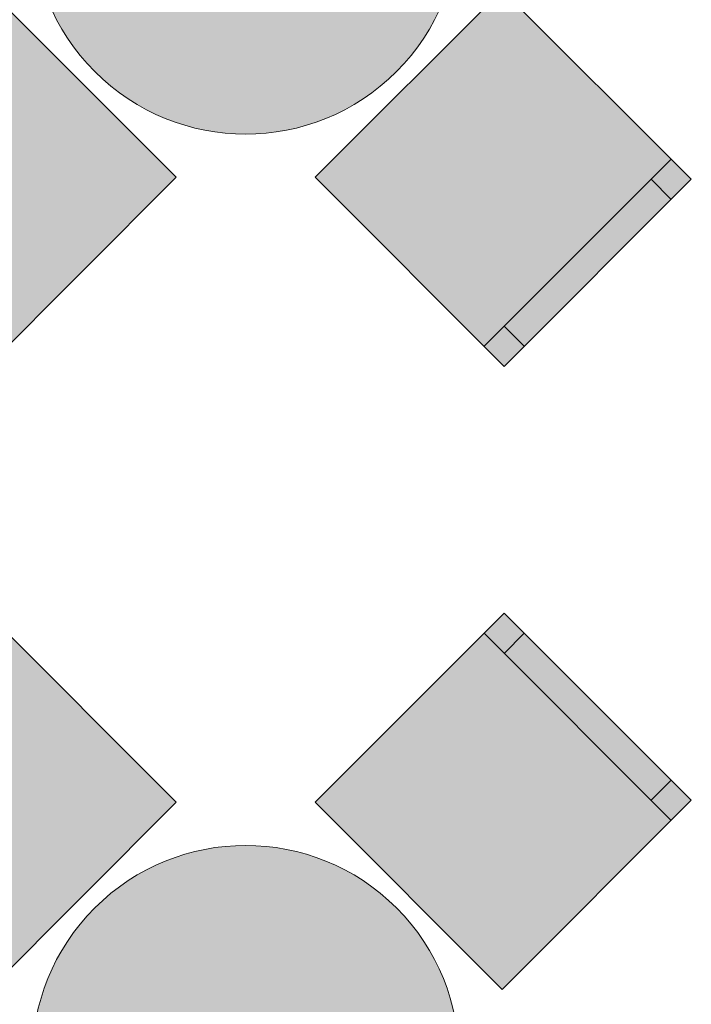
# Model space of a CAD drawing. Header units: millimetres. Extents: x -14761 to 157739, y -22400 to 107990.
# Tile 47 of 190: x 37075 to 38255, y 48614 to 50344. Entities that reach past the tile are written whole.
import ezdxf

# ---------------------------------------------------------------- set-up
doc = ezdxf.new("R2010")
doc.units = ezdxf.units.MM
doc.header["$MEASUREMENT"] = 0
doc.layers.add('Интерьер - Мебель', color=7, linetype='Continuous')

msp = doc.modelspace()

# ---------------------------------------------------------------- hatches: boundary and pattern name
at = {"layer": 'Интерьер - Мебель', "linetype": 'Continuous', "lineweight": 0, "true_color": 0xffffff}
for points in [[(37206.7, 50782.9, 1), (37737, 50252.6, 1)], [(37349.9, 50067), (37021.1, 50395.8), (36688.7, 50063.4), (37017.5, 49734.6)], [(37922.6, 50395.8), (37593.8, 50067), (37926.2, 49734.6), (38255, 50063.4)], [(37021.1, 48639.7), (37349.9, 48968.5), (37017.5, 49300.9), (36688.7, 48972.1)], [(37593.8, 48968.5), (37922.6, 48639.7), (38255, 48972.1), (37926.2, 49300.9)], [(37206.7, 48782.9, 1), (37737, 48252.6, 1)]]:
    msp.add_hatch(color=7, dxfattribs=at).paths.add_polyline_path(points)

# ---------------------------------------------------------------- linework, layer by layer
at = {"layer": 'Интерьер - Мебель', "color": 7, "linetype": 'Continuous', "lineweight": 15}
for p, q in [((38219.6, 50098.8), (37890.8, 49770)), ((38184.2, 50063.4), (38219.6, 50028.1)), ((37926.2, 49805.3), (37961.5, 49770)), ((37890.8, 49265.5), (38219.6, 48936.7)), ((37926.2, 49230.2), (37961.5, 49265.5)), ((38184.2, 48972.1), (38219.6, 49007.4))]:
    msp.add_line(p, q, dxfattribs=at)
at = {"layer": 'Интерьер - Мебель', "color": 7, "linetype": 'Continuous', "lineweight": 15, "flags": 128}
for points in [[(37206.7, 50782.9, 1), (37737, 50252.6, 1)], [(37206.7, 48782.9, 1), (37737, 48252.6, 1)]]:
    msp.add_lwpolyline(points, format="xyb", close=True, dxfattribs=at)
for points in [[(37349.9, 50067), (37021.1, 50395.8), (36688.7, 50063.4), (37017.5, 49734.6)], [(37922.6, 50395.8), (37593.8, 50067), (37926.2, 49734.6), (38255, 50063.4)], [(37021.1, 48639.7), (37349.9, 48968.5), (37017.5, 49300.9), (36688.7, 48972.1)], [(37593.8, 48968.5), (37922.6, 48639.7), (38255, 48972.1), (37926.2, 49300.9)]]:
    msp.add_lwpolyline(points, close=True, dxfattribs=at)

doc.saveas('drawing.dxf')
